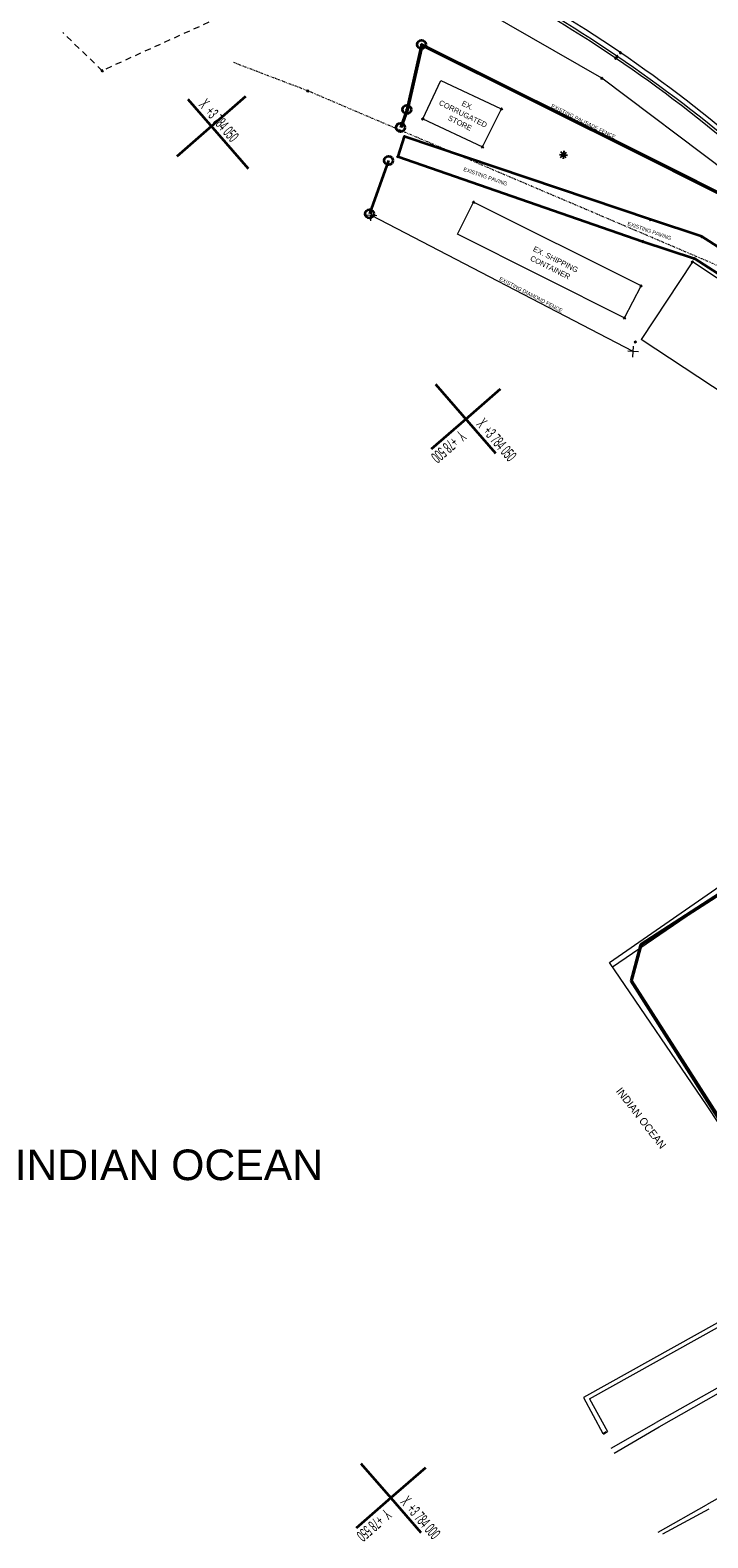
# Model space of a CAD drawing. Header units: millimetres. Extents: x -738537 to 1850049, y -250217 to 604013.
# Tile 182 of 204: x -224013 to -179677, y 454476 to 553047. Entities that reach past the tile are written whole.
import ezdxf

# ---------------------------------------------------------------- set-up
doc = ezdxf.new("R2010")
doc.units = ezdxf.units.MM
doc.header["$MEASUREMENT"] = 0
doc.set_wipeout_variables(frame=1)
for name, pattern in [('Long Dashed', [700, 400, -300]), ('Triple Dashed', [390, 140, -60, 35, -60, 35, -60]), ('Wipeout_Contour', [1000, 0, -1000])]:
    doc.linetypes.add(name, pattern=pattern)
for name, color, linetype, lineweight in [('0_Pen_No__1', 214, 'Continuous', 35), ('0_Pen_No__128', 9, 'Continuous', 0), ('0_Pen_No__15', 7, 'Continuous', 20), ('0_Pen_No__2', 1, 'Continuous', 25), ('0_Pen_No__6', 7, 'Continuous', 5), ('A_WALL LOAD_Pen_No__6', 7, 'Continuous', 5)]:
    doc.layers.add(name, color=color, linetype=linetype, lineweight=lineweight)
for name, color, linetype, lineweight, true_color in [('0_Pen_No__10', 7, 'Continuous', 20, 0x996633), ('0_Pen_No__7', 7, 'Continuous', 5, 0x9f07ff), ('A_WALL LOAD_Pen_No__7', 7, 'Continuous', 5, 0x9f07ff)]:
    doc.layers.add(name, color=color, linetype=linetype, lineweight=lineweight, true_color=true_color)
doc.styles.add('GENERATED_STYLE_1', font='GOTHIC.TTF')
doc.styles.add('GENERATED_STYLE_3', font='GOTHICB.TTF')
pattern_1 = [(352.743617, (385632, 499614.78), (22.73571, 178.558354), [])]
pattern_2 = [(307.743617, (385632, 499614.78), (59.306833, 45.909689), [0, -75])]
pattern_3 = [(352.743617, (385632, 499614.78), (11.367854, 89.27918), [])]

msp = doc.modelspace()

# ---------------------------------------------------------------- hatches: boundary and pattern name
at = {"layer": 'A_WALL LOAD_Pen_No__6', "linetype": 'Continuous', "lineweight": 5}
h = msp.add_hatch(dxfattribs=at)
h.set_pattern_fill('_WALL_EXTERNAL', style=0, pattern_type=2)
h.set_pattern_definition(pattern_1)
h.paths.add_polyline_path([(-202048.1, 519371.4), (-202120.6, 519453.4), (-202206.7, 519377.2), (-202134.1, 519295)])
h = msp.add_hatch(dxfattribs=at)
h.set_pattern_fill('_WALL_EXTERNAL', style=0, pattern_type=2)
h.set_pattern_definition(pattern_1)
h.paths.add_polyline_path([(-190558.8, 503765), (-190498.9, 503666.8), (-190400.7, 503726.7), (-190460.6, 503824.9)])
h = msp.add_hatch(dxfattribs=at)
h.set_pattern_fill('_WALL_EXTERNAL', style=0, pattern_type=2)
h.set_pattern_definition(pattern_1)
h.paths.add_polyline_path([(-189594.4, 502182.1), (-189540.3, 502093.3), (-189442.1, 502153.1), (-189496.2, 502242)])
h = msp.add_hatch(dxfattribs=at)
h.set_pattern_fill('_WALL_EXTERNAL', style=0, pattern_type=2)
h.set_pattern_definition(pattern_1)
h.paths.add_polyline_path([(-198361.5, 497676.6), (-198298.7, 497593.7), (-198207.1, 497663.2), (-198269.9, 497746.1)])
h = msp.add_hatch(dxfattribs=at)
h.set_pattern_fill('_WALL_EXTERNAL', style=0, pattern_type=2)
h.set_pattern_definition(pattern_1)
h.paths.add_polyline_path([(-198198.5, 497461.5), (-198135.7, 497378.7), (-198044.1, 497448.1), (-198106.9, 497531)])
h = msp.add_hatch(dxfattribs=at)
h.set_pattern_fill('_WALL_EXTERNAL', style=0, pattern_type=2)
h.set_pattern_definition(pattern_1)
h.paths.add_polyline_path([(-185884.4, 496092.2), (-185830.3, 496003.4), (-185732.1, 496063.2), (-185786.2, 496152)])
h = msp.add_hatch(dxfattribs=at)
h.set_pattern_fill('_WALL_EXTERNAL', style=0, pattern_type=2)
h.set_pattern_definition(pattern_1)
h.paths.add_polyline_path([(-182168.2, 489992.2), (-182114, 489903.3), (-182015.8, 489963.2), (-182069.9, 490052)])
h = msp.add_hatch(dxfattribs=at)
h.set_pattern_fill('_WALL_EXTERNAL', style=0, pattern_type=2)
h.set_pattern_definition(pattern_1)
h.paths.add_polyline_path([(-183742.8, 489112.3), (-183690.2, 489010), (-183587.9, 489062.6), (-183640.5, 489164.9)])
h = msp.add_hatch(dxfattribs=at)
h.set_pattern_fill('_WALL_EXTERNAL', style=0, pattern_type=2)
h.set_pattern_definition(pattern_1)
h.paths.add_polyline_path([(-185141.7, 488393), (-185089.1, 488290.7), (-184986.8, 488343.3), (-185039.4, 488445.6)])
at = {"layer": 'A_WALL LOAD_Pen_No__7', "linetype": 'Continuous', "lineweight": 5, "true_color": 0x9f07ff}
h = msp.add_hatch(dxfattribs=at)
h.set_pattern_fill('HATCH__BRICK', color=190, style=0, pattern_type=2)
h.set_pattern_definition(pattern_3)
h.paths.add_polyline_path([(-207686.3, 511067.3), (-207714.2, 511098.7), (-207714.5, 511098.4), (-207686.6, 511067.1)])
h = msp.add_hatch(dxfattribs=at)
h.set_pattern_fill('HATCH__BRICK', color=190, style=0, pattern_type=2)
h.set_pattern_definition(pattern_3)
h.paths.add_polyline_path([(-207686.3, 511067.3), (-207714.2, 511098.7), (-207714.5, 511098.4), (-207686.6, 511067.1)])
h = msp.add_hatch(dxfattribs=at)
h.set_pattern_fill('HATCH__GYPSUM', color=190, style=0, pattern_type=2)
h.set_pattern_definition(pattern_2)
h.paths.add_polyline_path([(-190715.4, 497611.5), (-190702.4, 497590.2), (-190663.9, 497613.6), (-190677, 497635), (-190694, 497624.5)])
h = msp.add_hatch(dxfattribs=at)
h.set_pattern_fill('HATCH__GYPSUM', color=190, style=0, pattern_type=2)
h.set_pattern_definition(pattern_2)
h.paths.add_polyline_path([(-190581.2, 497669.9), (-190591.6, 497687), (-190608.6, 497676.6), (-190634.3, 497661), (-190623.8, 497643.9)])
h = msp.add_hatch(dxfattribs=at)
h.set_pattern_fill('HATCH__GYPSUM', color=190, style=0, pattern_type=2)
h.set_pattern_definition(pattern_2)
h.paths.add_polyline_path([(-190228.8, 496813.1), (-190215.8, 496791.8), (-190194.4, 496804.8), (-190177.3, 496815.2), (-190190.4, 496836.5)])
h = msp.add_hatch(dxfattribs=at)
h.set_pattern_fill('HATCH__GYPSUM', color=190, style=0, pattern_type=2)
h.set_pattern_definition(pattern_2)
h.paths.add_polyline_path([(-192914.7, 496365.4), (-192887.1, 496329.8), (-192867.3, 496345.1), (-192879.6, 496361), (-192894.9, 496380.7)])
h = msp.add_hatch(dxfattribs=at)
h.set_pattern_fill('HATCH__GYPSUM', color=190, style=0, pattern_type=2)
h.set_pattern_definition(pattern_2)
h.paths.add_polyline_path([(-192571.6, 496599.5), (-192567.4, 496634.3), (-192894.9, 496380.7), (-192879.6, 496361)])
h = msp.add_hatch(dxfattribs=at)
h.set_pattern_fill('HATCH__GYPSUM', color=190, style=0, pattern_type=2)
h.set_pattern_definition(pattern_2)
h.paths.add_polyline_path([(-192806.1, 496266.1), (-192818.4, 496281.9), (-192836.7, 496305.6), (-192852.5, 496293.4), (-192821.9, 496253.8)])
h = msp.add_hatch(dxfattribs=at)
h.set_pattern_fill('HATCH__GYPSUM', color=190, style=0, pattern_type=2)
h.set_pattern_definition(pattern_2)
h.paths.add_polyline_path([(-192588.3, 496460), (-192591.6, 496432.2), (-192191.2, 495929.8), (-192175.5, 495942.3)])
h = msp.add_hatch(dxfattribs=at)
h.set_pattern_fill('HATCH__GYPSUM', color=190, style=0, pattern_type=2)
h.set_pattern_definition(pattern_2)
h.paths.add_polyline_path([(-192567.4, 496634.3), (-192571.6, 496599.5), (-192097.3, 496004.6), (-192077.8, 496020.2)])
h = msp.add_hatch(dxfattribs=at)
h.set_pattern_fill('HATCH__GYPSUM', color=190, style=0, pattern_type=2)
h.set_pattern_definition(pattern_2)
h.paths.add_polyline_path([(-192062.2, 496000.7), (-192077.8, 496020.2), (-192097.3, 496004.6), (-192113, 495992.2), (-192097.4, 495972.6)])
h = msp.add_hatch(dxfattribs=at)
h.set_pattern_fill('HATCH__GYPSUM', color=190, style=0, pattern_type=2)
h.set_pattern_definition(pattern_2)
h.paths.add_polyline_path([(-191829.6, 495476.3), (-191817.1, 495460.6), (-191801.5, 495473.1), (-191778, 495491.8), (-191790.5, 495507.4)])
h = msp.add_hatch(dxfattribs=at)
h.set_pattern_fill('HATCH__GYPSUM', color=190, style=0, pattern_type=2)
h.set_pattern_definition(pattern_2)
h.paths.add_polyline_path([(-191703.7, 495551), (-191719.3, 495570.6), (-191754.5, 495542.5), (-191738.9, 495523), (-191723.3, 495535.4)])
h = msp.add_hatch(dxfattribs=at)
h.set_pattern_fill('HATCH__GYPSUM', color=190, style=0, pattern_type=2)
h.set_pattern_definition(pattern_2)
h.paths.add_polyline_path([(-189264.9, 495231.5), (-189251.8, 495210.1), (-189213.4, 495233.5), (-189226.4, 495254.9), (-189243.5, 495244.5)])
h = msp.add_hatch(dxfattribs=at)
h.set_pattern_fill('HATCH__GYPSUM', color=190, style=0, pattern_type=2)
h.set_pattern_definition(pattern_2)
h.paths.add_polyline_path([(-189130.6, 495289.8), (-189141, 495306.9), (-189158.1, 495296.5), (-189183.7, 495280.9), (-189173.3, 495263.8)])
h = msp.add_hatch(dxfattribs=at)
h.set_pattern_fill('HATCH__GYPSUM', color=190, style=0, pattern_type=2)
h.set_pattern_definition(pattern_2)
h.paths.add_polyline_path([(-195251.7, 494524.1), (-195267, 494543.8), (-195537.2, 494334.6), (-195521.9, 494314.9)])
h = msp.add_hatch(dxfattribs=at)
h.set_pattern_fill('HATCH__GYPSUM', color=190, style=0, pattern_type=2)
h.set_pattern_definition(pattern_2)
h.paths.add_polyline_path([(-195267, 494543.8), (-195251.7, 494524.1), (-195239.5, 494508.3), (-195219.7, 494523.6), (-195247.2, 494559.2)])
h = msp.add_hatch(dxfattribs=at)
h.set_pattern_fill('HATCH__GYPSUM', color=190, style=0, pattern_type=2)
h.set_pattern_definition(pattern_2)
h.paths.add_polyline_path([(-191069, 494522.3), (-191053.4, 494534.7), (-190955.7, 494612.7), (-190968.1, 494628.3), (-191081.5, 494537.9)])
h = msp.add_hatch(dxfattribs=at)
h.set_pattern_fill('HATCH__GYPSUM', color=190, style=0, pattern_type=2)
h.set_pattern_definition(pattern_2)
h.paths.add_polyline_path([(-191053.4, 494534.7), (-191069, 494522.3), (-190098.2, 493304.5), (-190082.3, 493316.6)])
h = msp.add_hatch(dxfattribs=at)
h.set_pattern_fill('HATCH__GYPSUM', color=190, style=0, pattern_type=2)
h.set_pattern_definition(pattern_2)
h.paths.add_polyline_path([(-188778.3, 494433), (-188765.2, 494411.7), (-188743.9, 494424.7), (-188726.8, 494435.1), (-188739.8, 494456.5)])
h = msp.add_hatch(dxfattribs=at)
h.set_pattern_fill('HATCH__GYPSUM', color=190, style=0, pattern_type=2)
h.set_pattern_definition(pattern_2)
h.paths.add_polyline_path([(-188641.4, 494487.2), (-188651.8, 494504.2), (-188694.5, 494478.2), (-188684.1, 494461.1), (-188658.5, 494476.7)])
h = msp.add_hatch(dxfattribs=at)
h.set_pattern_fill('HATCH__GYPSUM', color=190, style=0, pattern_type=2)
h.set_pattern_definition(pattern_2)
h.paths.add_polyline_path([(-190098.2, 493304.5), (-193056.5, 491061.1), (-193041.3, 491041.2), (-190082.6, 493284.9)])
h = msp.add_hatch(dxfattribs=at)
h.set_pattern_fill('HATCH__GYPSUM', color=190, style=0, pattern_type=2)
h.set_pattern_definition(pattern_2)
h.paths.add_polyline_path([(-190098.2, 493304.5), (-190082.6, 493284.9), (-190066.7, 493297), (-190082.3, 493316.6)])
h = msp.add_hatch(dxfattribs=at)
h.set_pattern_fill('HATCH__GYPSUM', color=190, style=0, pattern_type=2)
h.set_pattern_definition(pattern_2)
h.paths.add_polyline_path([(-190004.3, 493218.8), (-190020.2, 493206.7), (-190007.8, 493191.1), (-189992.1, 493203.5)])
h = msp.add_hatch(dxfattribs=at)
h.set_pattern_fill('HATCH__GYPSUM', color=190, style=0, pattern_type=2)
h.set_pattern_definition(pattern_2)
h.paths.add_polyline_path([(-189890.5, 493076), (-189992.1, 493203.5), (-190007.8, 493191.1), (-189906.1, 493063.5)])
h = msp.add_hatch(dxfattribs=at)
h.set_pattern_fill('HATCH__GYPSUM', color=190, style=0, pattern_type=2)
h.set_pattern_definition(pattern_2)
h.paths.add_polyline_path([(-188046.6, 493511.1), (-188063.8, 493500.6), (-188053.4, 493483.5), (-188036.2, 493494)])
h = msp.add_hatch(dxfattribs=at)
h.set_pattern_fill('HATCH__GYPSUM', color=190, style=0, pattern_type=2)
h.set_pattern_definition(pattern_2)
h.paths.add_polyline_path([(-188857.6, 491981), (-188877.2, 491965.4), (-188059.1, 490939.3), (-188039.6, 490954.9)])
h = msp.add_hatch(dxfattribs=at)
h.set_pattern_fill('HATCH__GYPSUM', color=190, style=0, pattern_type=2)
h.set_pattern_definition(pattern_2)
h.paths.add_polyline_path([(-188140.5, 490848.8), (-188101.4, 490880), (-188113.9, 490895.6), (-188137.3, 490876.9), (-188153, 490864.5)])
h = msp.add_hatch(dxfattribs=at)
h.set_pattern_fill('HATCH__GYPSUM', color=190, style=0, pattern_type=2)
h.set_pattern_definition(pattern_2)
h.paths.add_polyline_path([(-188039.6, 490954.9), (-188059.1, 490939.3), (-188074.8, 490926.8), (-188059.2, 490907.3), (-188024, 490935.3)])
h = msp.add_hatch(dxfattribs=at)
h.set_pattern_fill('HATCH__GYPSUM', color=190, style=0, pattern_type=2)
h.set_pattern_definition(pattern_2)
h.paths.add_polyline_path([(-187529.5, 490082.5), (-187513.9, 490095), (-187490.4, 490113.7), (-187502.9, 490129.3), (-187542, 490098.1)])
h = msp.add_hatch(dxfattribs=at)
h.set_pattern_fill('HATCH__GYPSUM', color=190, style=0, pattern_type=2)
h.set_pattern_definition(pattern_2)
h.paths.add_polyline_path([(-187513.9, 490095), (-187529.5, 490082.5), (-187501.8, 490047.7), (-187484.9, 490058.6)])
h = msp.add_hatch(dxfattribs=at)
h.set_pattern_fill('HATCH__GYPSUM', color=190, style=0, pattern_type=2)
h.set_pattern_definition(pattern_2)
h.paths.add_polyline_path([(-187431.7, 490192.4), (-187466.9, 490164.4), (-187451.3, 490144.8), (-187435.7, 490157.3), (-187416.2, 490172.9)])

# ---------------------------------------------------------------- linework, layer by layer
at = {"layer": '0_Pen_No__1', "color": 7, "linetype": 'Continuous', "lineweight": 35}
for p, q in [((-209737.3, 543978.5), (-213675, 548505.6)), ((-212157.1, 546760.5), (-209893.6, 548729.4)), ((-199364, 547853.9), (-199782.9, 546691.1)), ((-199315.9, 547839.9), (-199735.9, 546674.1)), ((-212157.1, 546760.5), (-214420.6, 544791.6)), ((-200561.9, 544528.7), (-201817.1, 541044.1)), ((-200561.9, 544528.7), (-201817.1, 541044.1)), ((-174722.4, 540216.5), (-183496, 544624)), ((-174695.7, 540259.1), (-183473.6, 544668.7)), ((-193541.3, 525358.9), (-197479, 529885.9)), ((-195510.2, 527622.4), (-193246.6, 529591.3)), ((-195510.2, 527622.4), (-197773.7, 525653.5)), ((-178887.8, 496632.6), (-184074.2, 493277.7)), ((-178860.5, 496591.6), (-184031.6, 493246.7)), ((-184074.2, 493277.7), (-184715.4, 490900.5)), ((-184031.6, 493246.7), (-184662.2, 490908.9)), ((-172612.9, 471829.1), (-184715.4, 490900.5)), ((-172530.7, 471908.1), (-184662.2, 490908.9)), ((-202389.6, 459346), (-200420.7, 457082.5)), ((-198157.2, 459051.4), (-200420.7, 457082.5)), ((-200420.7, 457082.5), (-202684.2, 455113.6)), ((-200420.7, 457082.5), (-198451.8, 454819))]:
    msp.add_line(p, q, dxfattribs=at)
msp.add_lwpolyline([(-199534.4, 546099.4), (-199957.5, 544777.1), (-183935.4, 539237.3), (-180550.3, 538114.2), (-168303.5, 530240.8), (-167424.2, 525918.9), (-166241.8, 524667.7), (-165143.7, 525687.8), (-165950.1, 526566.2), (-167282.9, 531400.3), (-180079.6, 539550.8), (-183440.1, 540659.4)], close=True, dxfattribs=at)
for centre in [(-198405.5, 552113.8), (-199364, 547853.9), (-199782.9, 546691.1), (-200561.9, 544528.7), (-201817.1, 541044.1)]:
    msp.add_circle(centre, 284.1, dxfattribs=at)
at = {"layer": '0_Pen_No__10', "color": 25, "linetype": 'Long Dashed', "lineweight": 20, "true_color": 0x996633}
for p, q in [((-187454.9, 564831.8), (-219303.2, 550397.3)), ((-219303.2, 550397.3), (-221881.6, 552890.5))]:
    msp.add_line(p, q, dxfattribs=at)
at = {"layer": '0_Pen_No__10', "color": 25, "linetype": 'Triple Dashed', "lineweight": 20, "true_color": 0x996633}
msp.add_line((-205846.7, 549079.2), (-210694.1, 550923.4), dxfattribs=at)
at = {"layer": '0_Pen_No__128', "color": 9, "linetype": 'Continuous', "lineweight": 0}
for p, q in [((-185910.1, 491807.8), (-160627.2, 509126.2)), ((-186110.2, 492101.3), (-166091.3, 505975.7)), ((-179717.3, 482725.2), (-186110.2, 492101.3)), ((-175675.2, 476539.3), (-179717.3, 482725.2)), ((-182871.9, 461744), (-154193.1, 477902.6)), ((-150105.1, 473426.7), (-179775.9, 456630.6)), ((-172874, 471978), (-187813.6, 463661.6)), ((-187430, 463571.1), (-172748.6, 471742.5)), ((-167107.5, 471015), (-183050.8, 462025.8)), ((-187813.6, 463661.6), (-186546.8, 461291)), ((-187430, 463571.1), (-186247.2, 461419)), ((-186546.8, 461291), (-186331.9, 461424.9)), ((-186514, 461253.3), (-186247.2, 461419)), ((-186514, 461253.3), (-186247.2, 461419)), ((-186010.5, 460339.3), (-183050.8, 462025.8)), ((-185798.9, 460019.8), (-182871.9, 461744)), ((-182920.4, 454836.4), (-179775.9, 456630.6)), ((-182630, 454731.2), (-179595.1, 456377))]:
    msp.add_line(p, q, dxfattribs=at)
at = {"layer": '0_Pen_No__15', "color": 7, "linetype": 'Continuous', "lineweight": 20}
for p, q in [((-201714.2, 540578.4), (-201665, 541283.8)), ((-201336.9, 540906.6), (-202042.3, 540955.7)), ((-184589.2, 531677.7), (-184540.1, 532383.1)), ((-184211.9, 532005.8), (-184917.3, 532054.9))]:
    msp.add_line(p, q, dxfattribs=at)
at = {"layer": '0_Pen_No__2', "color": 7, "linetype": 'Continuous', "lineweight": 25}
for p, q in [((-198471.1, 552056.7), (-198339.9, 552170.8)), ((-198462.5, 552179.4), (-198348.4, 552048.2)), ((-185770.2, 551154.8), (-185639, 551269)), ((-185761.6, 551277.5), (-185647.5, 551146.3)), ((-185668.7, 551278.9), (-185537.5, 551393)), ((-185660.1, 551401.6), (-185546, 551270.3)), ((-185452.8, 551518.3), (-185321.6, 551632.5)), ((-185444.3, 551641), (-185330.2, 551509.8)), ((-219368.9, 550340.2), (-219237.6, 550454.3)), ((-219360.3, 550462.9), (-219246.2, 550331.7)), ((-205912.3, 549022.1), (-205781, 549136.2)), ((-205903.7, 549144.8), (-205789.6, 549013.6)), ((-186680.2, 549853), (-186549, 549967.1)), ((-186671.6, 549975.7), (-186557.5, 549844.4)), ((-199429.7, 547796.8), (-199298.4, 547910.9)), ((-199421.1, 547919.5), (-199307, 547788.3)), ((-189102.4, 545157.5), (-189115.5, 544968.8)), ((-200023.1, 544720), (-199891.8, 544834.2)), ((-200014.5, 544842.7), (-199900.4, 544711.5)), ((-189384.2, 544912), (-189195.7, 544899)), ((-189320.1, 544720.4), (-189177.4, 544844.5)), ((-189170, 544950.6), (-189294.2, 545093.3)), ((-189264.3, 544845.8), (-189192, 544870)), ((-189188, 544927.3), (-189256.1, 544961.2)), ((-189188.3, 544758.4), (-189154.3, 544826.6)), ((-189186.3, 544836.8), (-189055.1, 544950.9)), ((-189177.8, 544959.4), (-189063.6, 544828.2)), ((-189168.8, 545037.4), (-189144.6, 544965.1)), ((-189125.9, 544818.8), (-189139.1, 544630.2)), ((-189096.8, 544822.6), (-189072.6, 544750.3)), ((-189087.3, 544961.2), (-189053.2, 545029.6)), ((-188947.3, 544694.4), (-189071.4, 544837.1)), ((-189064.1, 544943.3), (-188921.6, 545067.3)), ((-188985.1, 544826.4), (-189053.4, 544860.4)), ((-189049.4, 544917.7), (-188975.9, 544942.3)), ((-189045.7, 544888.7), (-188856.9, 544875.6)), ((-183539.2, 544611.7), (-183408, 544725.8)), ((-183530.7, 544734.3), (-183416.6, 544603.1)), ((-201755.2, 540874.1), (-201624, 540988.2)), ((-201746.7, 540996.7), (-201632.5, 540865.5)), ((-183505.8, 540602.4), (-183374.5, 540716.5)), ((-183497.2, 540725), (-183383.1, 540593.8)), ((-180145.2, 539493.7), (-180013.9, 539607.9)), ((-180136.6, 539616.4), (-180022.5, 539485.2)), ((-180751.4, 537841.2), (-180620.2, 537955.3)), ((-180742.9, 537963.8), (-180628.7, 537832.6)), ((-180615.9, 538057.1), (-180484.7, 538171.3)), ((-180607.3, 538179.8), (-180493.2, 538048.6)), ((-184483.5, 532614.7), (-184352.3, 532728.9)), ((-184475, 532737.4), (-184360.9, 532606.2))]:
    msp.add_line(p, q, dxfattribs=at)
msp.add_circle((-189120.7, 544893.8), 75.2, dxfattribs=at)
at = {"layer": '0_Pen_No__7', "color": 250, "linetype": 'Continuous', "lineweight": 5, "true_color": 0x3f3f3f}
for p, q in [((-178382.6, 543726.7), (-186614.6, 549910.1)), ((-199957.5, 544777.1), (-199534.4, 546099.4)), ((-199600, 546042.3), (-199468.8, 546156.4)), ((-199591.5, 546165), (-199477.3, 546033.7)), ((-183440.1, 540659.4), (-180079.6, 539550.8)), ((-180079.6, 539550.8), (-167282.9, 531400.3)), ((-170619.5, 531244.1), (-180685.8, 537898.2)), ((-168303.5, 530240.8), (-180550.3, 538114.2)), ((-173974.5, 526168.8), (-184040.8, 532822.9))]:
    msp.add_line(p, q, dxfattribs=at)

# ---------------------------------------------------------------- texts
at = {"layer": '0_Pen_No__6', "color": 7, "linetype": 'Continuous', "lineweight": 5, "attachment_point": 7}
for s, insert, char_height, rotation, style in [('\\A1;{\\W0.500000x;\\pql;\\fArial|b0|i0|c0|p34;X  +3 784 050}', (-213025.9, 548131.5), 750, 311.017866, 'GENERATED_STYLE_3'), ('\\A1;{\\pql;\\fCentury Gothic|b0|i0|c0|p34;EXISTING PALISADE FENCE}', (-189963.4, 548004.2), 250, 333.499051, 'GENERATED_STYLE_1'), ('\\A1;{\\pql;\\fCentury Gothic|b0|i0|c0|p34;EXISTING PAVING}', (-195695, 543848.6), 250, 340.926656, 'GENERATED_STYLE_1'), ('\\A1;{\\W0.500000x;\\pql;\\fArial|b0|i0|c0|p34;X  +3 784 050}', (-194861, 527248.4), 750, 311.017866, 'GENERATED_STYLE_3'), ('\\A1;{\\W0.500000x;\\pql;\\fArial|b0|i0|c0|p34;Y  +78 500}', (-195931.6, 526931.4), 750, 221.017866, 'GENERATED_STYLE_3'), ('\\A1;{\\pql;\\fCentury Gothic|b0|i0|c0|p34;INDIAN OCEAN}', (-185724.3, 483670.3), 500, 307.743617, 'GENERATED_STYLE_1'), ('\\A1;{\\W0.500000x;\\pql;\\fArial|b0|i0|c0|p34;X  +3 784 000}', (-199835.5, 456781.9), 750, 311.017866, 'GENERATED_STYLE_3'), ('\\A1;{\\W0.500000x;\\pql;\\fArial|b0|i0|c0|p34;Y  +78 550}', (-200804.9, 456423.8), 750, 221.017866, 'GENERATED_STYLE_3')]:
    msp.add_mtext(s, dxfattribs=dict(at, insert=insert, char_height=char_height, rotation=rotation, style=style))
at = {"layer": '0_Pen_No__6', "color": 7, "linetype": 'Continuous', "lineweight": 5, "insert": (-214940.6, 479862.3), "char_height": 2000, "attachment_point": 2, "style": 'GENERATED_STYLE_3'}
msp.add_mtext('\\A1;{\\pqc;\\fArial|b0|i0|c0|p34;INDIAN OCEAN}', dxfattribs=at)

# ---------------------------------------------------------------- next in the draw order: wipeouts: each hides what was drawn before it
at = {"color": 254, "linetype": 'Wipeout_Contour', "lineweight": 0, "ltscale": 2459508.953141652}
msp.add_wipeout([(-197148.1, 549765.5), (-198330.8, 547249.6), (-194417.9, 545410), (-193171.8, 547894.9)], dxfattribs=at)
at = {"color": 254, "linetype": 'Wipeout_Contour', "lineweight": 0, "ltscale": 2415362.849243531}
msp.add_wipeout([(-195004.4, 541811.8), (-196061.4, 539701.7), (-185132.1, 534226.9), (-184046.2, 536319)], dxfattribs=at)

# ---------------------------------------------------------------- next in the draw order: linework, layer by layer
at = {"layer": '0_Pen_No__1', "color": 7, "linetype": 'Continuous', "lineweight": 35}
for p, q in [((-198405.5, 552113.8), (-199364, 547853.9)), ((-198370.7, 552040.6), (-199315.9, 547839.9)), ((-183473.6, 544668.7), (-198405.5, 552113.8)), ((-183496, 544624), (-198370.7, 552040.6))]:
    msp.add_line(p, q, dxfattribs=at)
at = {"layer": '0_Pen_No__10', "color": 25, "linetype": 'Triple Dashed', "lineweight": 20, "true_color": 0x996633}
msp.add_line((-176069.9, 536391.8), (-205846.7, 549079.2), dxfattribs=at)
at = {"layer": '0_Pen_No__15', "color": 7, "linetype": 'Continuous', "lineweight": 20}
msp.add_line((-184564.6, 532030.4), (-201689.6, 540931.1), dxfattribs=at)
at = {"layer": '0_Pen_No__2', "color": 7, "linetype": 'Continuous', "lineweight": 25}
for p, q in [((-198396.4, 547192.6), (-198265.2, 547306.7)), ((-198387.9, 547315.2), (-198273.8, 547184)), ((-193237.4, 547837.8), (-193106.2, 547951.9)), ((-193228.9, 547960.5), (-193114.7, 547829.3)), ((-194483.5, 545353), (-194352.3, 545467.1)), ((-194475, 545475.6), (-194360.9, 545344.4)), ((-195070, 541754.7), (-194938.8, 541868.9)), ((-195061.5, 541877.4), (-194947.3, 541746.2)), ((-184001, 539180.2), (-183869.8, 539294.4)), ((-183992.4, 539302.9), (-183878.3, 539171.7)), ((-184110.4, 536264.7), (-183979.2, 536378.8)), ((-184101.8, 536387.3), (-183987.7, 536256.1)), ((-185196.7, 534172), (-185065.4, 534286.2)), ((-185188.1, 534294.7), (-185074, 534163.5))]:
    msp.add_line(p, q, dxfattribs=at)
at = {"layer": '0_Pen_No__7', "color": 250, "linetype": 'Continuous', "lineweight": 5, "true_color": 0x3f3f3f}
for p, q in [((-186614.6, 549910.1), (-197428.7, 556125.7)), ((-198330.8, 547249.6), (-197148.1, 549765.5)), ((-197148.1, 549765.5), (-193235.1, 547925.9)), ((-198330.8, 547249.6), (-194417.9, 545410)), ((-194417.9, 545410), (-193171.8, 547894.9)), ((-199534.4, 546099.4), (-183440.1, 540659.4)), ((-183935.4, 539237.3), (-199957.5, 544777.1)), ((-196061.4, 539701.7), (-195004.4, 541811.8)), ((-184044.8, 536321.7), (-195004.4, 541811.8)), ((-185101.8, 534211.7), (-196061.4, 539701.7)), ((-180550.3, 538114.2), (-183935.4, 539237.3)), ((-180685.8, 537898.2), (-184040.8, 532822.9)), ((-185131.1, 534229.1), (-184044.8, 536321.7))]:
    msp.add_line(p, q, dxfattribs=at)
for centre, radius, start, end in [((-235292.5, 478234.4), 88709.9, 48.889129, 62.721634), ((-236705.5, 475891.7), 90962.8, 49.214004, 62.603118), ((-237384.6, 474897.7), 92326.2, 49.291053, 62.522154)]:
    msp.add_arc(centre, radius, start, end, dxfattribs=at)

# ---------------------------------------------------------------- next in the draw order: texts
at = {"layer": '0_Pen_No__6', "color": 7, "linetype": 'Continuous', "lineweight": 5, "attachment_point": 7, "style": 'GENERATED_STYLE_1'}
for s, insert, char_height, rotation in [('\\A1;{\\pql;\\fCentury Gothic|b0|i0|c0|p34;CORRUGATED}', (-197311.6, 548179.3), 350, 333.629825), ('\\A1;{\\pql;\\fCentury Gothic|b0|i0|c0|p34;EX.}', (-195824.6, 548145.5), 350, 333.629825), ('\\A1;{\\pql;\\fCentury Gothic|b0|i0|c0|p34;STORE}', (-196719.9, 547185.1), 350, 333.629825), ('\\A1;{\\pql;\\fCentury Gothic|b0|i0|c0|p34;EXISTING PAVING}', (-184962.2, 540293.3), 250, 340.926656), ('\\A1;{\\pql;\\fCentury Gothic|b0|i0|c0|p34;CONTAINER}', (-191340.5, 538009.2), 350, 333.392153), ('\\A1;{\\pql;\\fCentury Gothic|b0|i0|c0|p34;EX. SHIPPING}', (-191155, 538618.6), 350, 333.392153), ('\\A1;{\\pql;\\fCentury Gothic|b0|i0|c0|p34;EXISTING DIAMOND FENCE}', (-193356.8, 536700.7), 250, 332.536708)]:
    msp.add_mtext(s, dxfattribs=dict(at, insert=insert, char_height=char_height, rotation=rotation))

doc.saveas('drawing.dxf')
